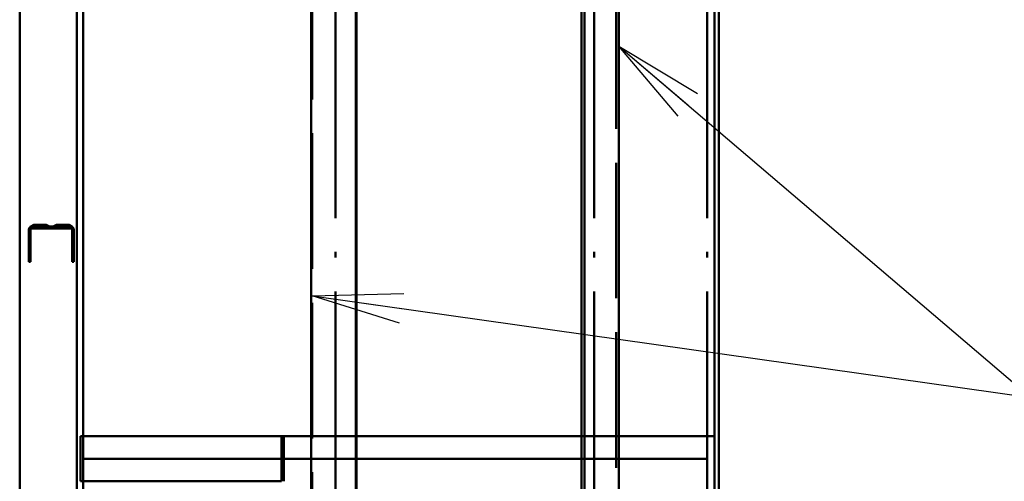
# Paper-space layout 'Layout1' of a CAD drawing. Extents: x -2 to 1033, y -36 to 596.
# Tile 55 of 256: x 287 to 309, y 218 to 229. Entities that reach past the tile are written whole.
import ezdxf

# ---------------------------------------------------------------- set-up
doc = ezdxf.new("R2010")
doc.units = 0
doc.linetypes.add('ACAD_ISO02W100', pattern=[15, 12, -3])
doc.linetypes.add('ACAD_ISO04W100', pattern=[30.5, 24, -3, 0.5, -3])
doc.layers.get('0').update_dxf_attribs({"linetype": 'CONTINUOUS'})
doc.layers.get('DEFPOINTS').update_dxf_attribs({"color": 132, "linetype": 'CONTINUOUS'})
for name, color, linetype, lineweight in [('SS_KOTY', 3, 'CONTINUOUS', 25), ('SS_POPIS_PROFILU', 13, 'CONTINUOUS', 25), ('SS_ZEBRIK KOŠ', 75, 'CONTINUOUS', 50), ('SS_ZEBRIKY', 24, 'CONTINUOUS', 50)]:
    doc.layers.add(name, color=color, linetype=linetype, lineweight=lineweight)
doc.styles.add('ROMANS', font='romans.shx', dxfattribs={"width": 0.8})
doc.dimstyles.new('A-1_(2.5)_50AS', dxfattribs={"dimtxt": 2.5, "dimasz": 2, "dimexe": 1, "dimexo": 2, "dimgap": 0, "dimtad": 0, "dimdec": 1, "dimlfac": 50, "dimrnd": 1, "dimtxsty": 'ROMANS', "dimblk1": 'OBLIQUE', "dimblk2": 'OBLIQUE', "dimsah": 1, "dimcen": 2, "dimclrd": 256, "dimclre": 256, "dimclrt": 256, "dimadec": 1, "dimazin": 2, "dimtfac": 0.714286, "dimtdec": 1, "dimtmove": 0, "dimatfit": 3, "dimldrblk": 'OPEN', "dimfxl": 1, "dimtvp": 1.142857, "dimtfill": 1, "dimtolj": 1, "dimlwd": -1, "dimlwe": -1, "dimarcsym": 0})

# ---------------------------------------------------------------- blocks, each defined once
blk = doc.blocks.new('_Oblique')
at = {"color": 0, "linetype": 'ByBlock', "lineweight": -2}
blk.add_line((-0.5, -0.5), (0.5, 0.5), dxfattribs=at)
blk = doc.blocks.new('*D16')
at = {"layer": 'DEFPOINTS', "color": 0, "transparency": 16777216}
for p in [(288.614, 258.993), (288.614, 174.993), (329.957, 174.993)]:
    blk.add_point(p, dxfattribs=at)
at = {"layer": 'SS_KOTY', "transparency": 16777216}
for p, q in [((290.614, 258.993), (330.957, 258.993)), ((329.957, 258.993), (329.957, 174.993)), ((290.614, 174.993), (330.957, 174.993))]:
    blk.add_line(p, q, dxfattribs=at)
at = {"layer": 'SS_KOTY', "transparency": 16777216, "xscale": 2, "yscale": 2, "zscale": 2}
for p, rotation in [((329.957, 258.993), 90), ((329.957, 174.993), 270)]:
    blk.add_blockref('_Oblique', p, dxfattribs=dict(at, rotation=rotation))
at = {"layer": 'SS_KOTY', "transparency": 16777216, "insert": (327.1, 216.993), "char_height": 2.5, "attachment_point": 5, "rotation": 90, "style": 'ROMANS', "bg_fill": 3, "box_fill_scale": 1.1, "bg_fill_color": 256, "bg_fill_true_color": 13158600, "bg_fill_transparency": 0}
blk.add_mtext('\\A1;4200', dxfattribs=at)
blk = doc.blocks.new('_OPEN')
at = {"color": 0, "linetype": 'ByBlock'}
for p, q in [((-1, 0.167), (0, 0)), ((0, 0), (-1, -0.167)), ((0, 0), (-1, 0))]:
    blk.add_line(p, q, dxfattribs=at)

psp = doc.layouts.get("Layout1")

# ---------------------------------------------------------------- linework, layer by layer
at = {"layer": 'SS_ZEBRIK KOŠ', "color": 3, "linetype": 'ACAD_ISO02W100', "ltscale": 0.25}
for p, q in [((288.2145, 219.293), (288.1605, 219.293)), ((288.1605, 219.293), (288.1605, 218.293)), ((288.2145, 218.293), (288.1605, 218.293))]:
    psp.add_line(p, q, dxfattribs=at)
at = {"layer": 'SS_ZEBRIKY', "color": 1, "linetype": 'Continuous', "ltscale": 0.25}
for p, q in [((288.0745, 112.993), (288.0745, 259.5295)), ((288.2145, 112.993), (288.2145, 259.5295)), ((286.8145, 175.693), (286.8145, 257.593))]:
    psp.add_line(p, q, dxfattribs=at)
at = {"layer": 'SS_ZEBRIKY', "color": 7, "linetype": 'ACAD_ISO04W100', "ltscale": 0.25}
psp.add_line((288.2145, 259.593), (288.2145, 112.993), dxfattribs=at)
psp.add_line((288.2145, 259.593), (288.2145, 112.993), dxfattribs=at)
at = {"layer": 'SS_ZEBRIKY', "color": 3, "linetype": 'ACAD_ISO02W100', "ltscale": 0.25}
for p, q in [((287.0239, 223.894), (287.0145, 223.859)), ((287.0145, 223.859), (287.0145, 223.149)), ((287.0495, 223.9196), (287.0239, 223.894)), ((287.0492, 223.9195), (287.0239, 223.894)), ((287.1266, 223.9648), (287.0482, 223.9248)), ((287.0482, 223.9248), (287.0492, 223.9195)), ((287.0482, 223.9248), (287.0605, 223.9248)), ((287.0492, 223.9195), (287.0605, 223.9248)), ((287.0495, 223.9196), (287.0492, 223.9195)), ((287.0845, 223.929), (287.0495, 223.9196)), ((287.0495, 223.9196), (287.0736, 223.9281)), ((287.0605, 223.9248), (287.0495, 223.9196)), ((287.0545, 223.859), (287.0585, 223.874)), ((287.0545, 223.149), (287.0545, 223.859)), ((287.0585, 223.874), (287.0695, 223.885)), ((287.0585, 223.874), (287.0667, 223.8822)), ((287.0645, 223.8814), (287.0585, 223.874)), ((287.1451, 223.9648), (287.0605, 223.9248)), ((287.0605, 223.9248), (287.1266, 223.9648)), ((287.0605, 223.9248), (287.0736, 223.9281)), ((287.0845, 223.889), (287.0645, 223.8814)), ((287.0667, 223.889), (287.0645, 223.8814)), ((287.0695, 223.885), (287.0645, 223.8814)), ((287.0645, 223.8814), (287.0667, 223.8822)), ((287.1606, 223.929), (287.0667, 223.889)), ((287.1445, 223.929), (287.0667, 223.889)), ((287.0667, 223.889), (287.0845, 223.889)), ((287.0667, 223.8822), (287.0845, 223.889)), ((287.0667, 223.8822), (287.0695, 223.885)), ((287.0845, 223.889), (287.0695, 223.885)), ((287.0736, 223.9281), (287.1451, 223.9648)), ((287.1266, 223.9648), (287.0736, 223.9281)), ((287.0736, 223.9281), (287.1304, 223.9572)), ((287.0845, 223.929), (287.0736, 223.9281)), ((287.0845, 223.929), (287.1955, 223.9648)), ((287.0845, 223.929), (287.1451, 223.9648)), ((287.0845, 223.929), (287.1308, 223.9564)), ((287.0845, 223.929), (287.1362, 223.9456)), ((287.555, 223.929), (287.0845, 223.929)), ((287.1606, 223.929), (287.0845, 223.889)), ((287.0845, 223.889), (287.5645, 223.889)), ((287.1266, 223.9648), (287.1445, 223.929)), ((287.1451, 223.9648), (287.1266, 223.9648)), ((287.1304, 223.9572), (287.1451, 223.9648)), ((287.1308, 223.9564), (287.1451, 223.9648)), ((287.1362, 223.9456), (287.1955, 223.9648)), ((287.1451, 223.9648), (287.1606, 223.929)), ((287.1955, 223.9648), (287.1451, 223.9648)), ((287.1466, 223.889), (287.2045, 223.929)), ((287.1606, 223.929), (287.1466, 223.889)), ((287.161, 223.929), (287.2645, 223.9648)), ((287.161, 223.929), (287.1955, 223.9648)), ((287.1618, 223.929), (287.2645, 223.9648)), ((287.1618, 223.929), (287.1955, 223.9648)), ((287.2045, 223.929), (287.1955, 223.9648)), ((287.2645, 223.9648), (287.1955, 223.9648)), ((287.2363, 223.889), (287.2045, 223.929)), ((287.2363, 223.889), (287.2645, 223.929)), ((287.2665, 223.929), (287.2645, 223.9648)), ((287.2645, 223.9648), (287.3689, 223.929)), ((287.3334, 223.9648), (287.2645, 223.9648)), ((287.2645, 223.929), (287.2645, 223.9648)), ((287.3327, 223.889), (287.2645, 223.929)), ((287.2665, 223.929), (287.3334, 223.9648)), ((287.3245, 223.929), (287.3334, 223.9648)), ((287.3327, 223.889), (287.3245, 223.929)), ((287.413, 223.889), (287.3245, 223.929)), ((287.3689, 223.929), (287.3334, 223.9648)), ((287.3707, 223.929), (287.3334, 223.9648)), ((287.3929, 223.9458), (287.3334, 223.9648)), ((287.4455, 223.929), (287.3334, 223.9648)), ((287.3839, 223.9648), (287.3334, 223.9648)), ((287.3684, 223.929), (287.3839, 223.9648)), ((287.413, 223.889), (287.3684, 223.929)), ((287.4585, 223.889), (287.3684, 223.929)), ((287.3707, 223.929), (287.3839, 223.9648)), ((287.4455, 223.929), (287.3839, 223.9648)), ((287.3982, 223.9565), (287.3839, 223.9648)), ((287.4465, 223.929), (287.3839, 223.9648)), ((287.3839, 223.9648), (287.4739, 223.929)), ((287.3839, 223.9648), (287.3993, 223.9586)), ((287.4024, 223.9648), (287.3839, 223.9648)), ((287.3845, 223.929), (287.4024, 223.9648)), ((287.4585, 223.889), (287.3845, 223.929)), ((287.4455, 223.929), (287.3929, 223.9458)), ((287.4455, 223.929), (287.3982, 223.9565)), ((287.3993, 223.9586), (287.4739, 223.929)), ((287.4465, 223.929), (287.4024, 223.9648)), ((287.4739, 223.929), (287.4024, 223.9648)), ((287.555, 223.929), (287.6374, 223.9648)), ((287.555, 223.929), (287.6338, 223.9648)), ((287.6266, 223.9648), (287.555, 223.929)), ((287.6266, 223.9648), (287.555, 223.929)), ((287.6266, 223.9648), (287.555, 223.929)), ((287.6267, 223.9646), (287.555, 223.929)), ((287.555, 223.929), (287.6275, 223.963)), ((287.555, 223.929), (287.6297, 223.9586)), ((287.555, 223.929), (287.6297, 223.9586)), ((287.5828, 223.929), (287.555, 223.929)), ((287.5645, 223.889), (287.6445, 223.929)), ((287.5645, 223.889), (287.5843, 223.889)), ((287.566, 223.929), (287.6248, 223.9637)), ((287.566, 223.929), (287.63, 223.958)), ((287.6606, 223.929), (287.5704, 223.889)), ((287.6445, 223.929), (287.5704, 223.889)), ((287.6613, 223.9648), (287.5824, 223.929)), ((287.5824, 223.929), (287.6451, 223.9648)), ((287.6446, 223.9648), (287.5824, 223.929)), ((287.6374, 223.9648), (287.5824, 223.929)), ((287.6266, 223.9648), (287.5824, 223.929)), ((287.5828, 223.929), (287.6548, 223.9648)), ((287.5828, 223.929), (287.6338, 223.9648)), ((287.6445, 223.929), (287.5828, 223.929)), ((287.5834, 223.929), (287.6955, 223.9648)), ((287.5834, 223.929), (287.6453, 223.9648)), ((287.6278, 223.9623), (287.5834, 223.929)), ((287.5834, 223.929), (287.6308, 223.9565)), ((287.5834, 223.929), (287.6308, 223.9565)), ((287.6308, 223.9564), (287.5834, 223.929)), ((287.6315, 223.955), (287.5834, 223.929)), ((287.5834, 223.929), (287.635, 223.948)), ((287.5834, 223.929), (287.6361, 223.9458)), ((287.5843, 223.889), (287.6606, 223.929)), ((287.5843, 223.889), (287.6445, 223.929)), ((287.5843, 223.889), (287.6397, 223.889)), ((287.5979, 223.929), (287.6317, 223.9546)), ((287.6373, 223.9434), (287.5979, 223.929)), ((287.616, 223.889), (287.7045, 223.929)), ((287.6606, 223.929), (287.616, 223.889)), ((287.6248, 223.9637), (287.6266, 223.9648)), ((287.6445, 223.929), (287.6266, 223.9648)), ((287.6266, 223.9648), (287.6445, 223.929)), ((287.6606, 223.929), (287.6266, 223.9648)), ((287.6338, 223.9648), (287.6266, 223.9648)), ((287.6269, 223.9648), (287.6267, 223.9646)), ((287.6269, 223.9648), (287.6445, 223.929)), ((287.6275, 223.963), (287.6312, 223.9648)), ((287.6312, 223.9648), (287.6278, 223.9623)), ((287.6297, 223.9586), (287.6299, 223.9587)), ((287.6299, 223.9587), (287.6451, 223.9648)), ((287.63, 223.958), (287.6302, 223.9581)), ((287.6302, 223.9581), (287.6451, 223.9648)), ((287.6453, 223.9648), (287.6308, 223.9564)), ((287.6308, 223.9565), (287.631, 223.9566)), ((287.631, 223.9566), (287.6451, 223.9648)), ((287.6445, 223.929), (287.6312, 223.9648)), ((287.6312, 223.9648), (287.6606, 223.929)), ((287.6496, 223.9648), (287.6315, 223.955)), ((287.6317, 223.9546), (287.6319, 223.9547)), ((287.6319, 223.9547), (287.6451, 223.9648)), ((287.6445, 223.929), (287.6338, 223.9648)), ((287.6606, 223.929), (287.6338, 223.9648)), ((287.6548, 223.9648), (287.6338, 223.9648)), ((287.635, 223.948), (287.6804, 223.9648)), ((287.6445, 223.929), (287.6374, 223.9648)), ((287.6606, 223.929), (287.6374, 223.9648)), ((287.6955, 223.9648), (287.6374, 223.9435)), ((287.6397, 223.889), (287.7045, 223.929)), ((287.6397, 223.889), (287.6606, 223.929)), ((287.6397, 223.889), (287.7198, 223.889)), ((287.6446, 223.9648), (287.6445, 223.929)), ((287.6606, 223.929), (287.6445, 223.929)), ((287.6446, 223.9648), (287.6606, 223.929)), ((287.6583, 223.929), (287.6451, 223.9648)), ((287.6606, 223.929), (287.6451, 223.9648)), ((287.6606, 223.929), (287.6453, 223.9648)), ((287.7045, 223.929), (287.6453, 223.9648)), ((287.6473, 223.929), (287.6955, 223.9648)), ((287.6606, 223.929), (287.6496, 223.9648)), ((287.6588, 223.929), (287.6548, 223.9648)), ((287.6606, 223.929), (287.6548, 223.9648)), ((287.7045, 223.929), (287.6548, 223.9648)), ((287.6873, 223.9648), (287.6548, 223.9648)), ((287.6583, 223.929), (287.7386, 223.9648)), ((287.6583, 223.929), (287.6963, 223.9648)), ((287.6583, 223.929), (287.6955, 223.9648)), ((287.6583, 223.929), (287.6946, 223.9648)), ((287.6583, 223.929), (287.6613, 223.9648)), ((287.6588, 223.929), (287.7279, 223.9648)), ((287.6588, 223.929), (287.6873, 223.9648)), ((287.7645, 223.9648), (287.6601, 223.929)), ((287.6601, 223.929), (287.7201, 223.9648)), ((287.6601, 223.929), (287.6957, 223.9648)), ((287.6601, 223.929), (287.6955, 223.9648)), ((287.6601, 223.929), (287.6804, 223.9648)), ((287.6946, 223.9648), (287.6606, 223.929)), ((287.6606, 223.929), (287.6804, 223.9648)), ((287.6606, 223.929), (287.6613, 223.9648)), ((287.7045, 223.929), (287.6606, 223.929)), ((287.6613, 223.9648), (287.7045, 223.929)), ((287.7045, 223.929), (287.6804, 223.9648)), ((287.7045, 223.929), (287.6873, 223.9648)), ((287.7279, 223.9648), (287.6873, 223.9648)), ((287.7045, 223.929), (287.6946, 223.9648)), ((287.7045, 223.929), (287.6955, 223.9648)), ((287.709, 223.929), (287.6955, 223.9648)), ((287.7624, 223.929), (287.6955, 223.9648)), ((287.7045, 223.929), (287.6957, 223.9648)), ((287.7645, 223.929), (287.6957, 223.9648)), ((287.7045, 223.929), (287.6963, 223.9648)), ((287.6963, 223.889), (287.7645, 223.929)), ((287.6963, 223.889), (287.7045, 223.929)), ((287.7045, 223.929), (287.7631, 223.9648)), ((287.7045, 223.929), (287.7386, 223.9648)), ((287.7045, 223.929), (287.7279, 223.9648)), ((287.7045, 223.929), (287.7201, 223.9648)), ((287.7198, 223.889), (287.7045, 223.929)), ((287.7645, 223.929), (287.7045, 223.929)), ((287.7645, 223.9648), (287.709, 223.929)), ((287.7198, 223.889), (287.7645, 223.929)), ((287.7198, 223.889), (287.8087, 223.889)), ((287.7645, 223.929), (287.7201, 223.9648)), ((287.7628, 223.929), (287.7279, 223.9648)), ((287.7645, 223.929), (287.7279, 223.9648)), ((287.7724, 223.9648), (287.7279, 223.9648)), ((287.7624, 223.929), (287.7386, 223.9648)), ((287.7645, 223.929), (287.7386, 223.9648)), ((287.7836, 223.9648), (287.7624, 223.929)), ((287.7624, 223.929), (287.7645, 223.9648)), ((287.7624, 223.929), (287.7631, 223.9648)), ((287.7628, 223.929), (287.816, 223.9648)), ((287.7628, 223.929), (287.7724, 223.9648)), ((287.7645, 223.929), (287.7631, 223.9648)), ((287.7765, 223.929), (287.7645, 223.9648)), ((287.8427, 223.929), (287.7645, 223.9648)), ((287.8671, 223.929), (287.7645, 223.9648)), ((287.868, 223.929), (287.7645, 223.9648)), ((287.7645, 223.929), (287.8326, 223.9648)), ((287.7645, 223.929), (287.8321, 223.9648)), ((287.7645, 223.929), (287.816, 223.9648)), ((287.7645, 223.929), (287.7836, 223.9648)), ((287.7645, 223.929), (287.7724, 223.9648)), ((287.7645, 223.929), (287.7645, 223.9648)), ((287.7927, 223.889), (287.7645, 223.929)), ((287.8087, 223.889), (287.7645, 223.929)), ((287.8245, 223.929), (287.7645, 223.929)), ((287.816, 223.9648), (287.7724, 223.9648)), ((287.7836, 223.9648), (287.8245, 223.929)), ((287.8671, 223.929), (287.7836, 223.9648)), ((287.7927, 223.889), (287.8245, 223.929)), ((287.8087, 223.889), (287.8245, 223.929)), ((287.8087, 223.889), (287.8889, 223.889)), ((287.8245, 223.929), (287.816, 223.9648)), ((287.8673, 223.929), (287.816, 223.9648)), ((287.8542, 223.9648), (287.816, 223.9648)), ((287.8245, 223.929), (287.883, 223.9648)), ((287.8245, 223.929), (287.8629, 223.9648)), ((287.8245, 223.929), (287.8542, 223.9648)), ((287.8245, 223.929), (287.8334, 223.9648)), ((287.8245, 223.929), (287.8326, 223.9648)), ((287.8245, 223.929), (287.8321, 223.9648)), ((287.8245, 223.929), (287.8266, 223.9648)), ((287.8824, 223.889), (287.8245, 223.929)), ((287.8889, 223.889), (287.8245, 223.929)), ((287.8684, 223.929), (287.8245, 223.929)), ((287.8671, 223.929), (287.8266, 223.9648)), ((287.8671, 223.929), (287.8321, 223.9648)), ((287.868, 223.929), (287.8326, 223.9648)), ((287.8427, 223.929), (287.8334, 223.9648)), ((287.8671, 223.929), (287.8334, 223.9648)), ((287.868, 223.929), (287.8334, 223.9648)), ((287.8878, 223.9359), (287.8334, 223.9648)), ((287.9445, 223.929), (287.8334, 223.9648)), ((287.8924, 223.9458), (287.8334, 223.9648)), ((287.8673, 223.929), (287.8542, 223.9648)), ((287.8684, 223.929), (287.8542, 223.9648)), ((287.9445, 223.929), (287.8542, 223.9648)), ((287.883, 223.9648), (287.8542, 223.9648)), ((287.8671, 223.929), (287.8629, 223.9648)), ((287.8629, 223.9648), (287.8684, 223.929)), ((287.9445, 223.929), (287.8629, 223.9648)), ((287.8684, 223.929), (287.9014, 223.9648)), ((287.8994, 223.9648), (287.8684, 223.929)), ((287.8974, 223.9648), (287.8684, 223.929)), ((287.8684, 223.929), (287.8888, 223.9648)), ((287.8684, 223.929), (287.8839, 223.9648)), ((287.8684, 223.929), (287.883, 223.9648)), ((287.8824, 223.889), (287.8684, 223.929)), ((287.8684, 223.929), (287.8889, 223.889)), ((287.9445, 223.889), (287.8684, 223.929)), ((287.9555, 223.889), (287.8684, 223.929)), ((287.9622, 223.889), (287.8684, 223.929)), ((287.8845, 223.929), (287.8684, 223.929)), ((287.898, 223.956), (287.883, 223.9648)), ((287.9445, 223.929), (287.883, 223.9648)), ((287.883, 223.9648), (287.9554, 223.9281)), ((287.8985, 223.9569), (287.883, 223.9648)), ((287.8987, 223.9574), (287.883, 223.9648)), ((287.8974, 223.9648), (287.883, 223.9648)), ((287.8839, 223.9648), (287.8926, 223.9462)), ((287.8976, 223.9567), (287.8839, 223.9648)), ((287.9554, 223.9281), (287.8839, 223.9648)), ((287.898, 223.9576), (287.8839, 223.9648)), ((287.8839, 223.9648), (287.8982, 223.958)), ((287.8984, 223.9585), (287.8839, 223.9648)), ((287.8845, 223.929), (287.9024, 223.9648)), ((287.8845, 223.929), (287.9014, 223.9648)), ((287.8845, 223.929), (287.8994, 223.9648)), ((287.8974, 223.9648), (287.8845, 223.929)), ((287.8845, 223.929), (287.9022, 223.9644)), ((287.8845, 223.929), (287.9555, 223.889)), ((287.9622, 223.889), (287.8845, 223.929)), ((287.8845, 223.929), (287.9645, 223.889)), ((287.9445, 223.929), (287.8845, 223.929)), ((287.9008, 223.929), (287.8879, 223.9358)), ((287.9445, 223.929), (287.8888, 223.9648)), ((287.9554, 223.9281), (287.8888, 223.9648)), ((287.8889, 223.889), (287.9445, 223.889)), ((287.8928, 223.9456), (287.8924, 223.9458)), ((287.8926, 223.9462), (287.8929, 223.9458)), ((287.9445, 223.929), (287.8928, 223.9456)), ((287.8929, 223.9458), (287.9008, 223.929)), ((287.9012, 223.9624), (287.8974, 223.9648)), ((287.9554, 223.9281), (287.8974, 223.9648)), ((287.9013, 223.9626), (287.8974, 223.9648)), ((287.8974, 223.9648), (287.9684, 223.9248)), ((287.8974, 223.9648), (287.9761, 223.9248)), ((287.8974, 223.9648), (287.9014, 223.9629)), ((287.8974, 223.9648), (287.9808, 223.9248)), ((287.9024, 223.9648), (287.8974, 223.9648)), ((287.8982, 223.9564), (287.8976, 223.9567)), ((287.9445, 223.929), (287.8976, 223.9567)), ((287.8986, 223.9572), (287.898, 223.9576)), ((287.9445, 223.929), (287.898, 223.956)), ((287.8982, 223.958), (287.8988, 223.9577)), ((287.9445, 223.929), (287.8982, 223.9564)), ((287.8991, 223.9582), (287.8984, 223.9585)), ((287.9554, 223.9281), (287.8985, 223.9569)), ((287.9554, 223.9281), (287.8986, 223.9572)), ((287.9684, 223.9248), (287.8987, 223.9574)), ((287.8988, 223.9577), (287.9684, 223.9248)), ((287.9761, 223.9248), (287.8991, 223.9582)), ((287.9017, 223.9634), (287.8994, 223.9648)), ((287.8994, 223.9648), (287.9018, 223.9636)), ((287.9554, 223.9281), (287.9012, 223.9624)), ((287.9684, 223.9248), (287.9013, 223.9626)), ((287.9554, 223.9281), (287.9014, 223.9648)), ((287.9684, 223.9248), (287.9014, 223.9648)), ((287.9014, 223.9648), (287.9808, 223.9248)), ((287.9022, 223.9644), (287.9014, 223.9648)), ((287.9684, 223.9248), (287.9017, 223.9634)), ((287.9018, 223.9636), (287.9808, 223.9248)), ((287.9022, 223.9644), (287.9024, 223.9648)), ((287.9808, 223.9248), (287.9022, 223.9644)), ((287.9554, 223.9281), (287.9024, 223.9648)), ((287.9684, 223.9248), (287.9024, 223.9648)), ((287.9072, 223.9618), (287.9024, 223.9648)), ((287.9152, 223.9578), (287.9024, 223.9648)), ((287.9808, 223.9248), (287.9024, 223.9648)), ((287.9824, 223.9248), (287.9024, 223.9648)), ((287.9684, 223.9248), (287.9072, 223.9618)), ((287.9761, 223.9248), (287.9152, 223.9578)), ((287.9445, 223.929), (287.9554, 223.9281)), ((287.9445, 223.889), (287.9645, 223.8814)), ((287.9445, 223.889), (287.9555, 223.889)), ((287.9554, 223.9281), (287.9684, 223.9248)), ((287.9645, 223.8814), (287.9555, 223.889)), ((287.9555, 223.889), (287.9622, 223.889)), ((287.9645, 223.8814), (287.9622, 223.889)), ((287.9622, 223.889), (287.9645, 223.889)), ((287.9645, 223.889), (287.9645, 223.8814)), ((287.9645, 223.8814), (287.9699, 223.8749)), ((287.9684, 223.9248), (287.9797, 223.9195)), ((287.9684, 223.9248), (287.9761, 223.9248)), ((287.9699, 223.8749), (287.9733, 223.8673)), ((287.9733, 223.8673), (287.9745, 223.859)), ((287.9745, 223.859), (287.9745, 223.149)), ((287.9797, 223.9195), (287.9761, 223.9248)), ((287.9761, 223.9248), (287.9808, 223.9248)), ((287.9797, 223.9195), (287.9824, 223.9248)), ((287.9797, 223.9195), (287.9808, 223.9248)), ((287.9982, 223.9038), (287.9797, 223.9195)), ((287.9808, 223.9248), (287.9824, 223.9248)), ((288.0103, 223.8829), (287.9982, 223.9038)), ((288.0145, 223.859), (288.0103, 223.8829)), ((288.0145, 223.149), (288.0145, 223.859)), ((287.0145, 223.149), (287.0545, 223.149)), ((287.9745, 223.149), (288.0145, 223.149))]:
    psp.add_line(p, q, dxfattribs=at)

# ---------------------------------------------------------------- dimensions: what is measured, and where the dimension line sits
at = {"layer": 'SS_KOTY'}
dim = psp.add_linear_dim(base=(329.9571, 174.993), p1=(288.6145, 258.993), p2=(288.6145, 174.993), angle=90, dimstyle='A-1_(2.5)_50AS', dxfattribs=at)
dim.commit()
dim.dimension.update_dxf_attribs({"geometry": '*D16', "text_midpoint": (327.1, 216.993)})

# ---------------------------------------------------------------- next in the draw order: linework, layer by layer
at = {"layer": 'SS_POPIS_PROFILU', "color": 0, "linetype": 'ByBlock'}
for p, q in [((301.3689, 226.3698), (300.0641, 227.9218)), ((300.0641, 227.9218), (301.8017, 226.8768)), ((300.0641, 227.9218), (301.5853, 226.6233)), ((293.2788, 222.3999), (295.3057, 222.4495)), ((295.2123, 221.7894), (293.2788, 222.3999)), ((293.2788, 222.3999), (295.259, 222.1195))]:
    psp.add_line(p, q, dxfattribs=at)
at = {"layer": 'SS_POPIS_PROFILU', "color": 13}
for points in [[(300.0641, 227.9218), (309.1689, 220.1499), (325.9308, 220.1499)], [(293.2788, 222.3999), (309.1689, 220.1499), (325.9308, 220.1499)]]:
    psp.add_lwpolyline(points, dxfattribs=at)
at = {"layer": 'SS_ZEBRIK KOŠ', "color": 1, "linetype": 'Continuous', "ltscale": 0.25}
for p, q in [((293.2614, 281.593), (293.2614, 155.493)), ((294.2462, 155.493), (294.2462, 281.593)), ((294.2636, 155.493), (294.2636, 281.593)), ((299.2338, 281.593), (299.2338, 155.493)), ((299.2981, 155.493), (299.2981, 281.593)), ((300.0641, 155.493), (300.0641, 281.593)), ((302.1745, 281.593), (302.1745, 155.493)), ((302.2745, 155.493), (302.2745, 281.593)), ((292.6003, 219.293), (288.2145, 219.293)), ((292.6003, 218.293), (288.2145, 218.293))]:
    psp.add_line(p, q, dxfattribs=at)
at = {"layer": 'SS_ZEBRIK KOŠ', "color": 3, "linetype": 'ACAD_ISO02W100', "ltscale": 0.25}
for p, q in [((293.2788, 155.493), (293.2788, 281.593)), ((299.9999, 281.593), (299.9999, 155.493)), ((292.6543, 218.293), (292.6543, 219.293)), ((293.2726, 219.293), (293.2614, 219.293)), ((293.4436, 219.293), (293.2726, 219.293)), ((293.6155, 219.293), (293.4436, 219.293)), ((293.7883, 219.293), (293.6155, 219.293)), ((293.9618, 219.293), (293.7883, 219.293)), ((294.1359, 219.293), (293.9618, 219.293)), ((294.2635, 219.293), (294.1359, 219.293)), ((299.278, 219.293), (299.2341, 219.293)), ((299.4178, 219.293), (299.278, 219.293)), ((299.5551, 219.293), (299.4178, 219.293)), ((299.6896, 219.293), (299.5551, 219.293)), ((299.8212, 219.293), (299.6896, 219.293)), ((299.95, 219.293), (299.8212, 219.293)), ((300.0643, 219.293), (299.95, 219.293)), ((302.0145, 218.293), (302.0145, 219.293))]:
    psp.add_line(p, q, dxfattribs=at)
at = {"layer": 'SS_ZEBRIK KOŠ', "color": 7, "linetype": 'ACAD_ISO04W100', "ltscale": 0.25}
for p, q in [((293.7989, 155.493), (293.7989, 281.593)), ((293.7989, 155.493), (293.7989, 281.593)), ((299.514, 155.493), (299.514, 281.593)), ((299.514, 155.493), (299.514, 281.593)), ((302.0145, 155.493), (302.0145, 281.593)), ((288.2145, 218.793), (292.6543, 218.793)), ((288.2145, 218.793), (292.6543, 218.793))]:
    psp.add_line(p, q, dxfattribs=at)
at = {"layer": 'SS_ZEBRIK KOŠ', "color": 2, "linetype": 'Continuous', "ltscale": 0.25}
for p, q in [((292.7665, 219.293), (292.6003, 219.293)), ((292.6003, 219.293), (292.6003, 218.293)), ((292.934, 219.293), (292.7665, 219.293)), ((293.1027, 219.293), (292.934, 219.293)), ((293.2614, 219.293), (293.1027, 219.293)), ((294.3105, 219.293), (294.2635, 219.293)), ((294.4856, 219.293), (294.3105, 219.293)), ((294.661, 219.293), (294.4856, 219.293)), ((294.8366, 219.293), (294.661, 219.293)), ((295.0123, 219.293), (294.8366, 219.293)), ((295.188, 219.293), (295.0123, 219.293)), ((295.3636, 219.293), (295.188, 219.293)), ((295.539, 219.293), (295.3636, 219.293)), ((295.7141, 219.293), (295.539, 219.293)), ((295.8888, 219.293), (295.7141, 219.293)), ((296.0629, 219.293), (295.8888, 219.293)), ((296.2364, 219.293), (296.0629, 219.293)), ((296.4092, 219.293), (296.2364, 219.293)), ((296.5811, 219.293), (296.4092, 219.293)), ((296.7521, 219.293), (296.5811, 219.293)), ((296.9221, 219.293), (296.7521, 219.293)), ((297.0908, 219.293), (296.9221, 219.293)), ((297.2584, 219.293), (297.0908, 219.293)), ((297.4246, 219.293), (297.2584, 219.293)), ((297.5893, 219.293), (297.4246, 219.293)), ((297.7525, 219.293), (297.5893, 219.293)), ((297.914, 219.293), (297.7525, 219.293)), ((298.0738, 219.293), (297.914, 219.293)), ((298.2318, 219.293), (298.0738, 219.293)), ((298.3878, 219.293), (298.2318, 219.293)), ((298.5417, 219.293), (298.3878, 219.293)), ((298.6936, 219.293), (298.5417, 219.293)), ((298.8432, 219.293), (298.6936, 219.293)), ((298.9906, 219.293), (298.8432, 219.293)), ((299.1355, 219.293), (298.9906, 219.293)), ((299.2341, 219.293), (299.1355, 219.293)), ((300.0758, 219.293), (300.0643, 219.293)), ((300.1986, 219.293), (300.0758, 219.293)), ((300.3182, 219.293), (300.1986, 219.293)), ((300.4347, 219.293), (300.3182, 219.293)), ((300.5479, 219.293), (300.4347, 219.293)), ((300.6577, 219.293), (300.5479, 219.293)), ((300.7642, 219.293), (300.6577, 219.293)), ((300.8671, 219.293), (300.7642, 219.293)), ((300.9666, 219.293), (300.8671, 219.293)), ((301.0625, 219.293), (300.9666, 219.293)), ((301.1547, 219.293), (301.0625, 219.293)), ((301.2432, 219.293), (301.1547, 219.293)), ((301.328, 219.293), (301.2432, 219.293)), ((301.409, 219.293), (301.328, 219.293)), ((301.4861, 219.293), (301.409, 219.293)), ((301.5593, 219.293), (301.4861, 219.293)), ((301.6286, 219.293), (301.5593, 219.293)), ((301.6939, 219.293), (301.6286, 219.293)), ((301.7552, 219.293), (301.6939, 219.293)), ((301.8124, 219.293), (301.7552, 219.293)), ((301.8655, 219.293), (301.8124, 219.293)), ((301.9145, 219.293), (301.8655, 219.293)), ((301.9594, 219.293), (301.9145, 219.293)), ((302, 219.293), (301.9594, 219.293)), ((302.0365, 219.293), (302, 219.293)), ((302.0687, 219.293), (302.0365, 219.293)), ((302.0967, 219.293), (302.0687, 219.293)), ((302.1204, 219.293), (302.0967, 219.293)), ((302.1398, 219.293), (302.1204, 219.293)), ((302.1549, 219.293), (302.1398, 219.293)), ((302.1658, 219.293), (302.1549, 219.293)), ((302.1723, 219.293), (302.1658, 219.293)), ((302.1745, 219.293), (302.1723, 219.293))]:
    psp.add_line(p, q, dxfattribs=at)
at = {"layer": 'SS_ZEBRIK KOŠ', "color": 7, "linetype": 'ACAD_ISO04W100', "ltscale": 0.25, "extrusion": (5.47382e-48, 1, 6.12323e-17)}
psp.add_arc((-295.0145, 0, 218.793), 7, 70.29515, 289.70485, dxfattribs=at)

doc.saveas('drawing.dxf')
